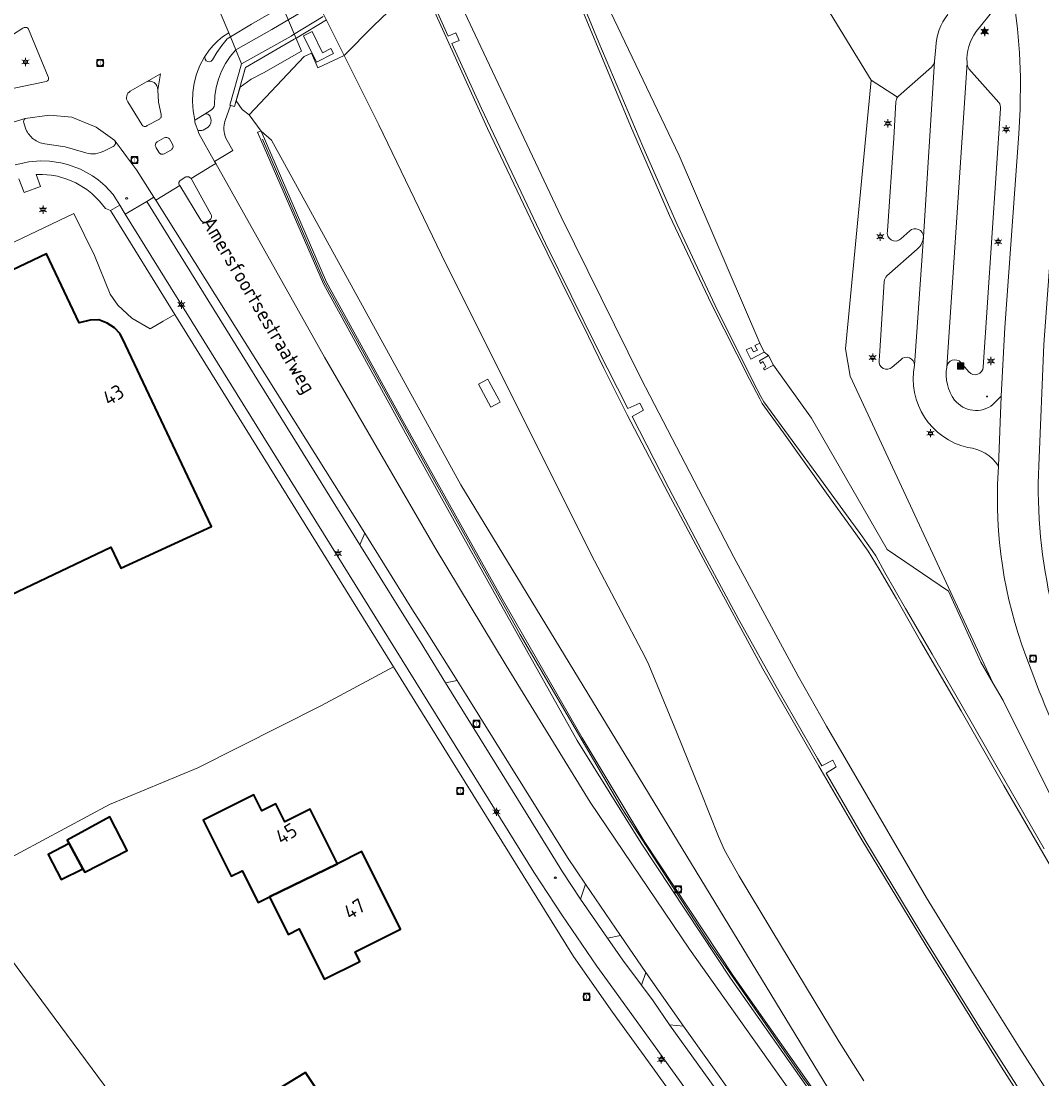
# Model space of a CAD drawing. Header units: metres. Extents: x 140853 to 145288, y 474558 to 480269.
# Tile 63 of 256: x 141159 to 141285, y 476568 to 476699. Entities that reach past the tile are written whole.
import ezdxf
from ezdxf.enums import TextEntityAlignment as Align

# ---------------------------------------------------------------- set-up
doc = ezdxf.new("R2010")
doc.units = ezdxf.units.M
doc.header["$MEASUREMENT"] = 0
for name, color, linetype, lineweight in [('B-WE-GR-BEPLANTING_CULTUUR_HEESTERS-G', 90, 'Continuous', 18), ('B-WE-GR-GRAS_KRUIDENRIJK-G', 80, 'Continuous', 18), ('B-WE-GR-GROENVOORZIENING-G', 80, 'Continuous', 18), ('B-WE-GR-STRUIK-G', 90, 'Continuous', 13), ('B-WE-IE-MEUBILAIR_WEGMEUBILAIR-S', 7, 'Continuous', 18), ('B-WE-IE-TERREINAFSCHEIDING_KUNSTMATIG_MUUR-G', 90, 'IE-TERREINAFSCHEIDING-KUNSTMATIG-DICHT', 18), ('B-WE-KL-ET_LS_OV_LICHTMAST-S', 190, 'Continuous', 18), ('B-WE-KL-WATER_BRANDLEIDING_PUT-S', 150, 'Continuous', 18), ('B-WE-KW-KUNSTWERK_BRUG-G', 170, 'Continuous', 18), ('B-WE-KW-KUNSTWERK_GELUIDSWERING_SCHERM-G', 170, 'Continuous', 18), ('B-WE-OG-BEBOUWING-G', 7, 'Continuous', 35), ('B-WE-OG-BEBOUWING_HUISNUMMER-T18', 10, 'Continuous', 18), ('B-WE-OG-BEBOUWING_STRAATNAAM-T18', 10, 'Continuous', 18), ('B-WE-OG-HULPLIJN-G', 50, 'Continuous', 18), ('B-WE-OG-TERREIN_ERF-G', 7, 'Continuous', 18), ('B-WE-RI-GWA_RIOOLPUT-S', 30, 'Continuous', 18), ('B-WE-VH-VERHARDING_ASFALT-G', 252, 'Continuous', 18), ('B-WE-VH-VERHARDING_BETONSTRAATSTEEN-G', 252, 'Continuous', 18), ('B-WE-VH-VERHARDING_GESLOTEN-G', 7, 'Continuous', 18), ('B-WE-VH-VERHARDING_OPEN-G', 252, 'Continuous', 18), ('B-WE-VH-VERHARDING_TEGEL-G', 252, 'Continuous', 18), ('X-XX-XX-ALGEMEEN-S', 7, 'Continuous', 18)]:
    doc.layers.add(name, color=color, linetype=linetype, lineweight=lineweight)
doc.styles.add('NLCS-ISO', font='txt')
doc.linetypes.add('IE-TERREINAFSCHEIDING-KUNSTMATIG-DICHT', pattern='A,8,-1,[82,NLCS.shx,S=0.75,R=90,X=0,Y=0],-1', length=10)

# ---------------------------------------------------------------- blocks, each defined once
blk = doc.blocks.new('SIE-WEG_AFVALBAK-SO')
at = {"linetype": 'ByBlock', "lineweight": 18}
h = blk.add_hatch(color=0, dxfattribs=at)
h.dxf.hatch_style = 1
h.paths.add_polyline_path([(-1.5, -1.5), (1.5, -1.5), (1.5, 1.5), (-1.5, 1.5)])
at = {"color": 0, "linetype": 'ByBlock', "lineweight": 18}
for points in [[(-2, -2), (2, -2), (2, 2), (-2, 2)], [(-1.5, -1.5), (1.5, -1.5), (1.5, 1.5), (-1.5, 1.5)]]:
    blk.add_lwpolyline(points, close=True, dxfattribs=at)
blk = doc.blocks.new('SIE-WEG_AFVALBAK_TYPE_01')
for radius in [0.25, 0.156]:
    blk.add_circle((0, 0), radius)
blk = doc.blocks.new('B-SIE-WEG_LICHTMAST-SO')
at = {"ltscale": 0.1}
for p, q in [((-1.1, 0.63), (-2.19, 1.27)), ((0, 1.27), (0, 2.53)), ((1.1, 0.63), (2.19, 1.27)), ((-1.1, -0.63), (-2.19, -1.27)), ((0, -1.27), (0, -2.53)), ((1.1, -0.63), (2.19, -1.27))]:
    blk.add_line(p, q, dxfattribs=at)
at = {"flags": 128}
for points in [[(-1.16, 0.5), (1.16, 0.5)], [(-1.16, -0.5), (1.16, -0.5)]]:
    blk.add_lwpolyline(points, dxfattribs=at)
at = {"ltscale": 0.1}
blk.add_circle((0, 0), 1.27, dxfattribs=at)
at = {"style": 'NLCS-ISO'}
blk.add_attdef('TYPE', text='', height=1.8, dxfattribs=at).set_placement((0, 2.53), align=Align.BOTTOM_CENTER)
blk = doc.blocks.new('SRI-PUT_INSPECTIE-SO')
at = {"lineweight": -3, "flags": 128}
blk.add_lwpolyline([(-2, -2), (2, -2), (2, 2), (-2, 2)], close=True, dxfattribs=at)
at = {"lineweight": -3, "ltscale": 1.5}
blk.add_circle((0, 0), 2, dxfattribs=at)
at = {"ltscale": 0.1, "style": 'NLCS-ISO'}
blk.add_text('I', height=2.5, dxfattribs=at).set_placement((0, -0.01), align=Align.MIDDLE_CENTER)
blk = doc.blocks.new('SIE-WEG_STRAATPOT_BRANDKRAAN-SO')
blk.add_ellipse((0, 0), major_axis=(-0.729, 0), ratio=0.685994)
at = {"style": 'NLCS-ISO'}
blk.add_text('BR', height=0.4, dxfattribs=at).set_placement((-0.3, -0.15))

msp = doc.modelspace()

# ---------------------------------------------------------------- linework, layer by layer
at = {"layer": 'B-WE-GR-BEPLANTING_CULTUUR_HEESTERS-G', "ltscale": 0.2, "flags": 128}
for points in [[(141175.354, 476677.16), (141174.47, 476676.594), (141200.837, 476634.175), (141201.444, 476635.592), (141175.591, 476676.783), (141175.354, 476677.16)], [(141213.904, 476615.718), (141212.858, 476617.392), (141211.412, 476617.106), (141220.441, 476602.556), (141225.915, 476593.735), (141228.142, 476590.342), (141228.759, 476592.19), (141226.536, 476595.493), (141213.904, 476615.718)], [(141233.06, 476585.861), (141231.47, 476585.503), (141233.35, 476582.819), (141235.674, 476579.71), (141236.218, 476581.285), (141233.06, 476585.861)], [(141250.42, 476561.265), (141240.887, 476574.644), (141239.126, 476574.809), (141257.608, 476549.148), (141259.873, 476546.253), (141260.133, 476548.017), (141250.42, 476561.265)]]:
    msp.add_lwpolyline(points, close=True, dxfattribs=at)
at = {"layer": 'B-WE-GR-GRAS_KRUIDENRIJK-G', "ltscale": 0.2, "flags": 128}
for points in [[(141284.682, 476712.74, -0.1454461), (141289.008, 476683.341), (141289.008, 476683.341), (141287.425, 476661.559), (141287.165, 476657.244), (141286.562, 476642.551), (141286.562, 476642.551, 0.0526817), (141287.166, 476631.845), (141287.166, 476631.845), (141289.446, 476631.707), (141289.037, 476636.217), (141288.831, 476645.918), (141289.626, 476660.974), (141291.285, 476678.83), (141291.492, 476681.055), (141291.93, 476694.09), (141290.772, 476704.447)], [(141258.566, 476700.65), (141264.088, 476691.612), (141267.368, 476689.53), (141267.368, 476689.53, -0.0364184), (141267.473, 476689.647), (141267.473, 476689.647), (141271.541, 476693.236), (141271.541, 476693.236, 0.1826824), (141271.933, 476693.916), (141271.933, 476693.916), (141272.089, 476695.688), (141272.089, 476695.688, -0.1674572), (141273.584, 476699.742)], [(141258.376, 476564.003), (141246.673, 476580.555), (141235.624, 476597.282), (141227.699, 476609.974), (141218.034, 476627.248), (141210.745, 476640.316), (141205.81, 476649.159), (141196.322, 476666.426), (141188.188, 476685.202), (141188.606, 476685.323), (141187.157, 476687.317), (141186.272, 476688.005), (141185.548, 476689.075), (141185.343, 476688.341), (141184.849, 476688.488), (141184.179, 476686.611), (141184.179, 476686.611, 0.2018288), (141184.266, 476684.436), (141184.266, 476684.436), (141185.101, 476682.939), (141182.863, 476681.576), (141182.863, 476681.576), (141183.011, 476681.313), (141196.458, 476657.379), (141210.161, 476633.806), (141218.946, 476619.245), (141229.342, 476602.329), (141241.635, 476584.174), (141254.815, 476565.591)]]:
    msp.add_lwpolyline(points, format="xyb", dxfattribs=at)
msp.add_lwpolyline([(141228.724, 476706.672), (141240.354, 476682.31), (141250.327, 476659.095), (141250.87, 476657.966), (141251.372, 476657.552), (141251.994, 476656.374), (141256.69, 476649.803), (141266.076, 476633.577), (141273.662, 476628.432), (141277.652, 476619.657), (141279.185, 476617.02), (141261.499, 476655.005), (141260.908, 476658.387), (141264.088, 476691.612), (141258.566, 476700.65)], dxfattribs=at)
at = {"layer": 'B-WE-GR-GROENVOORZIENING-G', "ltscale": 0.2, "flags": 128}
for points in [[(141178.998, 476729.68), (141193.621, 476695.181), (141188.913, 476692.533), (141187.375, 476691.727), (141186.01, 476690.75), (141185.545, 476689.079), (141185.548, 476689.075), (141186.272, 476688.005), (141187.157, 476687.317), (141187.157, 476687.317), (141193.94, 476694.561), (141194.866, 476694.945), (141195.638, 476693.125), (141198.888, 476694.654), (141196.205, 476700.02)], [(141225.862, 476707.327), (141230.403, 476696.261), (141235.836, 476683.421), (141240.102, 476673.777), (141244.802, 476663.771), (141249.476, 476654.319), (141250.453, 476652.493), (141250.804, 476651.823), (141257.83, 476642.29), (141261.57, 476637.11), (141262.721, 476635.562), (141263.583, 476634.341), (141264.199, 476633.471), (141264.661, 476632.809), (141265.797, 476630.728), (141268.338, 476626.287), (141271.624, 476620.623), (141275.201, 476614.483), (141279.861, 476606.363), (141285.489, 476596.587)], [(141288.825, 476598.058), (141280.404, 476614.922), (141279.187, 476617.015), (141279.185, 476617.02), (141277.652, 476619.657), (141273.662, 476628.432), (141266.076, 476633.577), (141256.69, 476649.803), (141251.994, 476656.374), (141250.882, 476655.808), (141250.753, 476655.993), (141251.066, 476656.161), (141250.704, 476656.811), (141250.417, 476656.601), (141250.275, 476656.906), (141251.372, 476657.552), (141250.87, 476657.966), (141249.195, 476657.115), (141248.634, 476658.271), (141249.261, 476658.568), (141249.516, 476658.034), (141250.049, 476658.232), (141249.717, 476658.826), (141250.327, 476659.095), (141240.354, 476682.31), (141228.724, 476706.672)], [(141263.174, 476567.861), (141260.137, 476572.693), (141251.788, 476586.462), (141247.775, 476593.204), (141245.942, 476596.42), (141245.188, 476598.108), (141242.966, 476603.69), (141240.008, 476611.022), (141236.594, 476619.306), (141236.112, 476620.251), (141229.46, 476632.98), (141219.92, 476652.031), (141211.484, 476668.889), (141203.183, 476686.076), (141198.888, 476694.654), (141198.888, 476694.654), (141195.638, 476693.125), (141194.866, 476694.945), (141193.94, 476694.561), (141187.157, 476687.317), (141188.606, 476685.323), (141189.916, 476684.188), (141213.329, 476641.569), (141259.885, 476565.117)]]:
    msp.add_lwpolyline(points, dxfattribs=at)
for points in [[(141279.366, 476700.424), (141277.063, 476697.616), (141277.063, 476697.616, 0.1800311), (141275.949, 476693.762), (141275.949, 476693.762, 0.1842183), (141276.191, 476693.023), (141276.191, 476693.023), (141279.882, 476688.854), (141279.882, 476688.854, -0.1856899), (141280.108, 476688.1), (141280.108, 476688.1), (141277.952, 476656.147), (141277.952, 476656.147, -0.6908936), (141276.189, 476655.561), (141276.189, 476655.561), (141275.196, 476656.703), (141275.196, 476656.703, 0.664383), (141273.439, 476656.128), (141273.439, 476656.128, 0.2009606), (141274.417, 476652.057), (141274.417, 476652.057, 0.4158448), (141279.147, 476651.498), (141279.147, 476651.498), (141280.158, 476652.56), (141280.624, 476661.023), (141282.348, 476684.983), (141282.514, 476688.031), (141282.585, 476691.997), (141282.435, 476694.988), (141282.183, 476697.966), (141281.935, 476699.981)], [(141295.741, 476593.207, -0.0382415), (141283.209, 476620.452), (141283.209, 476620.452, -0.1046269), (141279.804, 476643.094), (141279.804, 476643.094), (141279.834, 476643.885), (141279.834, 476643.885, 0.2308216), (141276.041, 476646.189), (141276.041, 476646.189, -0.4062306), (141269.466, 476656.368), (141269.466, 476656.368, 0.6655992), (141267.741, 476657.054), (141267.741, 476657.054), (141266.686, 476656.134), (141266.686, 476656.134, -0.7064891), (141265.064, 476656.958), (141265.064, 476656.958), (141265.176, 476658.102), (141265.714, 476666.732), (141265.714, 476666.732, -0.1758791), (141266.048, 476667.415), (141266.048, 476667.415), (141269.796, 476670.714), (141269.796, 476670.714, 0.1960253), (141270.566, 476672.242), (141270.566, 476672.242, 0.6460415), (141268.854, 476672.988), (141268.854, 476672.988), (141267.761, 476672.011), (141267.761, 476672.011, -0.7761572), (141266.12, 476672.969), (141266.12, 476672.969), (141266.896, 476684.463), (141267.157, 476688.948), (141267.157, 476688.948, -0.1527744), (141267.368, 476689.53), (141267.368, 476689.53), (141264.088, 476691.612), (141260.908, 476658.387), (141261.499, 476655.005), (141279.185, 476617.02), (141279.187, 476617.015), (141280.404, 476614.922), (141288.825, 476598.058)]]:
    msp.add_lwpolyline(points, format="xyb", dxfattribs=at)
for points in [[(141196.216, 476695.011), (141197.255, 476695.54), (141197.561, 476694.923), (141195.491, 476693.846), (141193.849, 476697.105), (141194.951, 476697.63), (141196.216, 476695.011)], [(141215.532, 476654.026), (141216.679, 476654.637), (141216.844, 476654.328), (141218.019, 476652.122), (141218.184, 476651.813), (141217.036, 476651.201), (141215.532, 476654.026)]]:
    msp.add_lwpolyline(points, close=True, dxfattribs=at)
at = {"layer": 'B-WE-GR-STRUIK-G', "ltscale": 0.2, "flags": 128}
msp.add_lwpolyline([(141259.885, 476565.117), (141213.329, 476641.569), (141189.916, 476684.188), (141188.606, 476685.323), (141196.726, 476666.624), (141206.194, 476649.394), (141211.138, 476640.535), (141218.427, 476627.468), (141228.349, 476610.312), (141236.003, 476597.525), (141247.045, 476580.809), (141258.741, 476564.267), (141259.885, 476565.117)], close=True, dxfattribs=at)
msp.add_lwpolyline([(141156.242, 476670.769), (141165.467, 476675.144), (141168.02, 476669.95), (141169.93, 476665.16), (141170.88, 476663.78), (141172.61, 476662.2), (141174.91, 476660.85), (141176.52, 476661.81), (141177.946, 476662.66), (141169.977, 476675.487), (141169.977, 476675.487), (141169.365, 476675.762), (141168.643, 476676.672), (141167.69, 476677.604), (141167.061, 476678.098), (141165.693, 476678.927), (141164.714, 476679.352), (141163.436, 476679.731), (141162.648, 476679.874), (141161.585, 476679.966), (141160.785, 476679.959), (141161.31, 476678.47), (141159.295, 476677.71), (141158.63, 476679.425)], dxfattribs=at)
at = {"layer": 'B-WE-IE-TERREINAFSCHEIDING_KUNSTMATIG_MUUR-G', "ltscale": 0.2, "flags": 128}
msp.add_lwpolyline([(141258.741, 476564.267), (141247.045, 476580.809), (141236.003, 476597.525), (141228.349, 476610.312), (141218.427, 476627.468), (141211.138, 476640.535), (141206.194, 476649.394), (141196.726, 476666.624), (141188.606, 476685.323), (141188.188, 476685.202), (141196.322, 476666.426), (141205.81, 476649.159), (141210.745, 476640.316), (141218.034, 476627.248), (141227.699, 476609.974), (141235.624, 476597.282), (141246.673, 476580.555), (141258.376, 476564.003), (141270.066, 476548.126), (141282.126, 476532.155), (141285.35, 476527.994), (141285.996, 476527.164), (141298.264, 476511.106), (141310.724, 476495.427), (141323.353, 476479.878), (141335.96, 476464.504), (141348.896, 476449.156), (141365.04, 476430.408), (141379.381, 476414.135), (141393.051, 476399.513), (141402.768, 476389.82), (141403.07, 476390.154), (141393.374, 476399.826), (141379.714, 476414.438), (141365.379, 476430.704), (141349.239, 476449.448), (141336.306, 476464.792), (141323.702, 476480.163), (141311.075, 476495.709), (141298.619, 476511.383), (141286.351, 476527.44), (141285.705, 476528.27), (141282.482, 476532.43), (141270.427, 476548.395), (141258.741, 476564.267)], close=True, dxfattribs=at)
at = {"layer": 'B-WE-KW-KUNSTWERK_BRUG-G', "ltscale": 0.2, "flags": 128}
msp.add_lwpolyline([(141182.474, 476702.544), (141184.612, 476697.486), (141184.818, 476696.98), (141185.474, 476695.364), (141186.184, 476693.642), (141184.753, 476688.516), (141185.343, 476688.341), (141186.666, 476693.074), (141186.699, 476693.19), (141192.728, 476696.665), (141193.038, 476696.844), (141196.698, 476699.079)], dxfattribs=at)
at = {"layer": 'B-WE-KW-KUNSTWERK_GELUIDSWERING_SCHERM-G', "ltscale": 0.2, "flags": 128}
msp.add_lwpolyline([(141188.771, 476684.324), (141196.429, 476666.72), (141208.503, 476644.856), (141220.667, 476623.061), (141233.278, 476601.507), (141244.156, 476584.726), (141255.586, 476568.349), (141270.375, 476548.168)], dxfattribs=at)
at = {"layer": 'B-WE-OG-BEBOUWING-G', "ltscale": 0.2, "flags": 128}
msp.add_lwpolyline([(141153.184, 476625.889), (141170.01, 476633.881), (141171.278, 476631.26), (141182.497, 476636.42), (141171.834, 476658.873), (141171.834, 476658.873), (141171.164, 476660.243), (141170.482, 476660.993), (141169.572, 476661.578), (141168.547, 476661.967), (141167.459, 476661.948), (141166.103, 476661.602), (141162.051, 476670.132), (141154.403, 476666.5)], dxfattribs=at)
for points in [[(141189.652, 476590.64), (141198.059, 476594.721), (141194.696, 476601.471), (141191.565, 476599.912), (141190.457, 476602.136), (141188.726, 476601.274), (141187.737, 476603.259), (141181.438, 476600.12), (141184.9, 476593.173), (141186.278, 476593.859), (141188.234, 476589.934), (141189.652, 476590.64)], [(141164.859, 476597.229), (141166.564, 476594.102), (141166.8, 476593.67), (141172.05, 476596.38), (141169.9, 476600.52), (141164.64, 476597.63), (141164.859, 476597.229)], [(141164.859, 476597.229), (141162.27, 476595.86), (141163.89, 476592.77), (141166.564, 476594.102), (141164.859, 476597.229)], [(141198.059, 476594.721), (141189.652, 476590.64), (141191.967, 476585.994), (141193.315, 476586.665), (141196.414, 476580.446), (141200.848, 476582.655), (141200.261, 476583.833), (141205.881, 476586.633), (141201.097, 476596.234), (141198.059, 476594.721)], [(141194.12, 476568.906), (141188.964, 476565.779), (141191.318, 476561.898), (141196.617, 476565.112), (141194.12, 476568.906)]]:
    msp.add_lwpolyline(points, close=True, dxfattribs=at)
at = {"layer": 'B-WE-OG-HULPLIJN-G'}
msp.add_lwpolyline([(141484.938, 478467.493), (142922.898, 478740.923), (143043.789, 479141.528), (143928.198, 479351.369), (144042.725, 479840.999), (144698.079, 479872.794), (144672.627, 478988.916), (144742.617, 478639.181), (145060.75, 478225.858), (145035.298, 477659.922), (145054.388, 476896.862), (144768.066, 476833.275), (144755.342, 477825.251), (143616.428, 477755.303), (142541.14, 475313.514), (141510.39, 476108.367), (141014.104, 476776.044), (140988.652, 477462.798), (141421.313, 477755.303), (141484.938, 478467.493)], close=True, dxfattribs=at)
at = {"layer": 'B-WE-OG-TERREIN_ERF-G', "ltscale": 0.2, "flags": 128}
msp.add_lwpolyline([(141256.879, 476542.026), (141236.552, 476570.224), (141232.11, 476576.386), (141227.284, 476583.251), (141205.017, 476619.09), (141196.1, 476614.31), (141180.81, 476606.59), (141169.87, 476602.07), (141156, 476594.62)], dxfattribs=at)
for points in [[(141189.652, 476590.64), (141188.234, 476589.934), (141186.278, 476593.859), (141184.9, 476593.173), (141181.438, 476600.12), (141187.737, 476603.259), (141188.726, 476601.274), (141190.457, 476602.136), (141191.565, 476599.912), (141194.696, 476601.471), (141198.059, 476594.721), (141201.097, 476596.234), (141205.881, 476586.633), (141200.261, 476583.833), (141200.848, 476582.655), (141196.414, 476580.446), (141193.315, 476586.665), (141191.967, 476585.994), (141189.652, 476590.64)], [(141163.89, 476592.77), (141162.27, 476595.86), (141164.859, 476597.229), (141164.64, 476597.63), (141169.9, 476600.52), (141172.05, 476596.38), (141166.8, 476593.67), (141166.564, 476594.102), (141163.89, 476592.77)], [(141191.318, 476561.898), (141188.964, 476565.779), (141194.12, 476568.906), (141196.617, 476565.112), (141191.318, 476561.898)]]:
    msp.add_lwpolyline(points, close=True, dxfattribs=at)
at = {"layer": 'B-WE-VH-VERHARDING_ASFALT-G', "ltscale": 0.2, "flags": 128}
for points in [[(141325.052, 476556.67), (141310.589, 476578.269), (141307.892, 476582.475), (141304.233, 476588.424), (141299.668, 476596.425), (141299.473, 476596.767), (141294.944, 476605.691), (141294.899, 476605.784), (141292.767, 476610.198), (141292.767, 476610.198, -0.1374158), (141284.816, 476643.943), (141284.816, 476643.943), (141285.472, 476658.914), (141287.418, 476685.868), (141287.418, 476685.868, 0.13425), (141283.181, 476712.155)], [(141281.935, 476699.981), (141282.183, 476697.966), (141282.435, 476694.988), (141282.585, 476691.997), (141282.514, 476688.031), (141282.348, 476684.983), (141280.624, 476661.023), (141280.158, 476652.56), (141280.158, 476652.56), (141279.834, 476643.885), (141279.804, 476643.094), (141279.804, 476643.094, 0.1046269), (141283.209, 476620.452), (141283.209, 476620.452, 0.0382415), (141295.741, 476593.207), (141295.741, 476593.207), (141299.209, 476587.189), (141302.817, 476581.186), (141305.481, 476576.957), (141319.384, 476556.164)]]:
    msp.add_lwpolyline(points, format="xyb", dxfattribs=at)
for points in [[(141182.474, 476702.544), (141184.612, 476697.486), (141184.818, 476696.98), (141187.419, 476698.535), (141192.799, 476701.679)], [(141192.799, 476701.679), (141187.419, 476698.535), (141184.818, 476696.98), (141185.474, 476695.364), (141189.932, 476697.886), (141194.34, 476700.495)], [(141196.292, 476699.484), (141192.632, 476697.249), (141192.322, 476697.07), (141186.184, 476693.642), (141184.753, 476688.516), (141185.343, 476688.341), (141186.699, 476693.19), (141192.728, 476696.665), (141193.038, 476696.844), (141196.698, 476699.079)]]:
    msp.add_lwpolyline(points, dxfattribs=at)
msp.add_lwpolyline([(141183.061, 476690.726), (141183.333, 476691.748), (141183.715, 476692.735), (141184.201, 476693.674), (141184.787, 476694.555), (141185.474, 476695.364), (141184.818, 476696.98), (141184.433, 476696.721), (141183.761, 476695.909), (141183.151, 476695.049), (141182.609, 476694.145), (141182.455, 476693.973), (141182.242, 476693.887), (141182.012, 476693.904), (141181.813, 476694.02), (141181.686, 476694.211), (141181.656, 476694.44), (141181.735, 476694.674), (141181.564, 476694.433), (141181.044, 476693.413), (141180.636, 476692.342), (141180.346, 476691.234), (141180.177, 476690.101), (141180.131, 476688.957), (141180.209, 476687.814), (141180.409, 476686.686), (141180.411, 476686.666), (141181.558, 476687.372), (141182.481, 476687.946), (141182.669, 476688.133), (141182.797, 476688.365), (141182.855, 476688.623), (141182.901, 476689.68), (141183.061, 476690.726)], close=True, dxfattribs=at)
at = {"layer": 'B-WE-VH-VERHARDING_BETONSTRAATSTEEN-G', "ltscale": 0.2, "flags": 128}
for points in [[(141182.474, 476702.544), (141184.612, 476697.486), (141184.818, 476696.98), (141185.474, 476695.364), (141186.184, 476693.642), (141184.753, 476688.516), (141184.849, 476688.488), (141185.343, 476688.341), (141185.548, 476689.075), (141185.545, 476689.079), (141186.01, 476690.75), (141187.375, 476691.727), (141188.913, 476692.533), (141193.621, 476695.181), (141178.998, 476729.68)], [(141194.34, 476700.495), (141189.932, 476697.886), (141185.474, 476695.364), (141186.184, 476693.642), (141192.322, 476697.07), (141192.632, 476697.249), (141196.292, 476699.484)]]:
    msp.add_lwpolyline(points, dxfattribs=at)
msp.add_lwpolyline([(141273.584, 476699.742, 0.1674572), (141272.089, 476695.688), (141272.089, 476695.688), (141271.933, 476693.916), (141270.566, 476672.242), (141269.466, 476656.368), (141269.466, 476656.368, 0.4062306), (141276.041, 476646.189), (141276.041, 476646.189, -0.2308216), (141279.834, 476643.885), (141279.834, 476643.885), (141280.158, 476652.56), (141279.147, 476651.498), (141279.147, 476651.498, -0.4158448), (141274.417, 476652.057), (141274.417, 476652.057, -0.2009606), (141273.439, 476656.128), (141273.439, 476656.128), (141275.949, 476693.762), (141275.949, 476693.762, -0.1800311), (141277.063, 476697.616), (141277.063, 476697.616), (141279.366, 476700.424)], format="xyb", dxfattribs=at)
for points in [[(141266.12, 476672.969, 0.7761572), (141267.761, 476672.011), (141267.761, 476672.011), (141268.854, 476672.988), (141268.854, 476672.988, -0.6460415), (141270.566, 476672.242), (141270.566, 476672.242), (141271.933, 476693.916), (141271.933, 476693.916, -0.1826824), (141271.541, 476693.236), (141271.541, 476693.236), (141267.473, 476689.647), (141267.473, 476689.647, 0.0364184), (141267.368, 476689.53), (141267.368, 476689.53, 0.1527744), (141267.157, 476688.948), (141267.157, 476688.948), (141266.896, 476684.463), (141266.12, 476672.969)], [(141279.882, 476688.854), (141276.191, 476693.023), (141276.191, 476693.023, -0.1842183), (141275.949, 476693.762), (141275.949, 476693.762), (141273.439, 476656.128), (141273.439, 476656.128, -0.664383), (141275.196, 476656.703), (141275.196, 476656.703), (141276.189, 476655.561), (141276.189, 476655.561, 0.6908936), (141277.952, 476656.147), (141277.952, 476656.147), (141280.108, 476688.1), (141280.108, 476688.1, 0.1856899), (141279.882, 476688.854)], [(141269.796, 476670.714), (141266.048, 476667.415), (141266.048, 476667.415, 0.1758791), (141265.714, 476666.732), (141265.714, 476666.732), (141265.176, 476658.102), (141265.064, 476656.958), (141265.064, 476656.958, 0.7064891), (141266.686, 476656.134), (141266.686, 476656.134), (141267.741, 476657.054), (141267.741, 476657.054, -0.6655992), (141269.466, 476656.368), (141269.466, 476656.368), (141270.566, 476672.242), (141270.566, 476672.242, -0.1960253), (141269.796, 476670.714)]]:
    msp.add_lwpolyline(points, format="xyb", close=True, dxfattribs=at)
at = {"layer": 'B-WE-VH-VERHARDING_GESLOTEN-G', "ltscale": 0.2, "flags": 128}
for points in [[(141299.088, 476567.95), (141298.5, 476569.23), (141295.79, 476575.27), (141291.85, 476584.37), (141291.329, 476585.595), (141287.876, 476591.655), (141280.52, 476604.4), (141275.22, 476613.64), (141270.18, 476622.252), (141267.227, 476627.486), (141265.08, 476631.14), (141263.7, 476633.36), (141262.21, 476635.5), (141259.4, 476639.41), (141255.37, 476645.01), (141253.246, 476648.001), (141250.612, 476651.644), (141250.301, 476652.208), (141249.031, 476654.65), (141244.33, 476663.93), (141239.15, 476674.89), (141234.33, 476685.97), (141225.55, 476707.1)], [(141225.55, 476707.1), (141234.33, 476685.97), (141239.15, 476674.89), (141244.33, 476663.93), (141249.031, 476654.65), (141250.301, 476652.208), (141250.612, 476651.644), (141253.246, 476648.001), (141255.37, 476645.01), (141259.4, 476639.41), (141262.21, 476635.5), (141263.7, 476633.36), (141265.08, 476631.14), (141267.227, 476627.486), (141270.18, 476622.252), (141275.22, 476613.64), (141280.52, 476604.4), (141287.876, 476591.655), (141291.329, 476585.595), (141291.85, 476584.37), (141295.79, 476575.27), (141298.5, 476569.23), (141299.088, 476567.95)], [(141285.489, 476596.587), (141279.861, 476606.363), (141275.201, 476614.483), (141271.624, 476620.623), (141268.338, 476626.287), (141265.797, 476630.728), (141264.661, 476632.809), (141264.199, 476633.471), (141263.583, 476634.341), (141262.721, 476635.562), (141261.57, 476637.11), (141257.83, 476642.29), (141250.804, 476651.823), (141250.453, 476652.493), (141249.476, 476654.319), (141244.802, 476663.771), (141240.102, 476673.777), (141235.836, 476683.421), (141230.403, 476696.261), (141225.862, 476707.327)], [(141285.049, 476562.011), (141280.226, 476569.586), (141270.878, 476584.557), (141262.81, 476597.875), (141257.619, 476606.795), (141250.677, 476618.817), (141243.616, 476631.832), (141238.929, 476640.643), (141233.915, 476650.236), (141231.037, 476656.01), (141229.118, 476659.921), (141222.317, 476673.698), (141216.621, 476685.628), (141208.683, 476703.233)], [(141212.292, 476703.25), (141215.105, 476697.211), (141225.754, 476674.711), (141235.636, 476654.685), (141247.113, 476632.62), (141255.051, 476617.938), (141258.547, 476611.729), (141270.926, 476590.499), (141276.424, 476581.626), (141282.412, 476572.03), (141286.9, 476565.031)], [(141196.205, 476700.02), (141198.888, 476694.654), (141202.54, 476698.33), (141205.232, 476700.924)], [(141205.232, 476700.924), (141202.54, 476698.33), (141198.888, 476694.654), (141203.183, 476686.076), (141211.484, 476668.889), (141219.92, 476652.031), (141229.46, 476632.98), (141236.112, 476620.251), (141236.594, 476619.306), (141240.008, 476611.022), (141242.966, 476603.69), (141245.188, 476598.108), (141245.942, 476596.42), (141247.775, 476593.204), (141251.788, 476586.462), (141260.137, 476572.693), (141263.174, 476567.861)], [(141174.42, 476691.422), (141176.19, 476692.403), (141175.823, 476690.437), (141175.923, 476688.9), (141176.249, 476687.384)], [(141172.432, 476690.252), (141174.42, 476691.422)], [(141173.85, 476686.144), (141172.116, 476688.919)], [(141176.032, 476686.805), (141174.535, 476685.992)], [(141175.975, 476682.697), (141175.63, 476683.266)], [(141175.752, 476683.974), (141176.627, 476684.467)], [(141177.342, 476684.283), (141177.652, 476683.686)], [(141177.437, 476682.97), (141176.701, 476682.557)]]:
    msp.add_lwpolyline(points, dxfattribs=at)
for points in [[(141155.723, 476685.772), (141159.438, 476686.857), (141162.437, 476687.275), (141165.201, 476687.022), (141168.228, 476685.803), (141170.514, 476684.138), (141170.514, 476684.138, -0.0517805), (141170.562, 476684.055), (141170.562, 476684.055), (141171.298, 476683.083), (141171.958, 476682.196), (141173.208, 476680.514), (141175.354, 476677.16), (141175.591, 476676.783), (141178.555, 476678.583), (141178.555, 476678.583, -0.2400946), (141178.452, 476678.954), (141178.452, 476678.954, -0.0647371), (141178.489, 476679.06), (141178.489, 476679.06, -0.1758947), (141178.693, 476679.254), (141178.693, 476679.254), (141179.229, 476679.614), (141179.229, 476679.614, -0.1748385), (141179.63, 476679.66), (141179.63, 476679.66, -0.054303), (141179.724, 476679.629), (141179.724, 476679.629, -0.1316462), (141179.967, 476679.439), (141179.967, 476679.439), (141182.522, 476681.013), (141183.011, 476681.313), (141182.863, 476681.576), (141180.932, 476685.013), (141180.774, 476685.427), (141180.494, 476686.157), (141180.429, 476686.421), (141180.411, 476686.666), (141180.409, 476686.686), (141180.209, 476687.814), (141180.131, 476688.957), (141180.177, 476690.101), (141180.346, 476691.234), (141180.636, 476692.342), (141181.044, 476693.413), (141181.564, 476694.433), (141181.735, 476694.674), (141182.182, 476695.311), (141182.182, 476695.311), (141182.69, 476695.914), (141183.249, 476696.47), (141183.855, 476696.973), (141184.612, 476697.486), (141182.474, 476702.544)], [(141155.248, 476695.555), (141159.145, 476698.034), (141159.145, 476698.034, -0.1961341), (141159.522, 476698.132), (141159.522, 476698.132, -0.2003367), (141159.858, 476697.935), (141159.858, 476697.935), (141162.272, 476692.046), (141162.272, 476692.046, -0.2345137), (141162.3, 476691.688), (141162.3, 476691.688, -0.2347358), (141162.032, 476691.449), (141162.032, 476691.449), (141157.495, 476690.487)], [(141171.991, 476689.653, -0.2019368), (141172.432, 476690.252)], [(141172.116, 476688.919, -0.2031384), (141171.991, 476689.653)], [(141176.249, 476687.384, -0.1625986), (141176.238, 476687.058)], [(141174.154, 476685.896, -0.2356554), (141173.85, 476686.144)], [(141174.535, 476685.992, -0.2364214), (141174.154, 476685.896)], [(141176.238, 476687.058, -0.1636915), (141176.032, 476686.805)], [(141175.63, 476683.266, -0.2095242), (141175.536, 476683.647)], [(141175.536, 476683.647, -0.2080672), (141175.752, 476683.974)], [(141176.627, 476684.467, -0.1615707), (141176.962, 476684.531)], [(141176.962, 476684.531, -0.2261637), (141177.342, 476684.283)], [(141177.652, 476683.686, -0.2315418), (141177.689, 476683.241)], [(141176.304, 476682.453, -0.2250964), (141175.975, 476682.697)], [(141176.701, 476682.557, -0.2263445), (141176.304, 476682.453)], [(141177.689, 476683.241, -0.1893912), (141177.437, 476682.97)], [(141254.815, 476565.591), (141241.635, 476584.174), (141229.342, 476602.329), (141218.946, 476619.245), (141210.161, 476633.806), (141196.458, 476657.379), (141183.011, 476681.313), (141182.522, 476681.013), (141182.522, 476681.013), (141179.967, 476679.439), (141182.399, 476675.057), (141182.399, 476675.057, -0.2104541), (141182.484, 476674.653), (141182.484, 476674.653, -0.2071054), (141182.246, 476674.316), (141182.246, 476674.316), (141181.913, 476674.14), (141181.913, 476674.14, -0.2100295), (141181.504, 476674.066), (141181.504, 476674.066, -0.208838), (141181.173, 476674.319), (141181.173, 476674.319), (141178.555, 476678.583), (141175.591, 476676.783), (141201.444, 476635.592), (141207.277, 476626.258), (141209.046, 476623.487), (141212.858, 476617.392), (141213.904, 476615.718), (141226.536, 476595.493), (141228.759, 476592.19), (141233.06, 476585.861), (141236.218, 476581.285), (141240.887, 476574.644), (141250.42, 476561.265)]]:
    msp.add_lwpolyline(points, format="xyb", dxfattribs=at)
for points in [[(141196.216, 476695.011), (141194.951, 476697.63), (141193.849, 476697.105), (141195.491, 476693.846), (141197.561, 476694.923), (141197.255, 476695.54), (141196.216, 476695.011)], [(141250.87, 476657.966), (141250.327, 476659.095), (141249.717, 476658.826), (141250.049, 476658.232), (141249.516, 476658.034), (141249.261, 476658.568), (141248.634, 476658.271), (141249.195, 476657.115), (141250.87, 476657.966)], [(141251.372, 476657.552), (141250.275, 476656.906), (141250.417, 476656.601), (141250.704, 476656.811), (141251.066, 476656.161), (141250.753, 476655.993), (141250.882, 476655.808), (141251.994, 476656.374), (141251.372, 476657.552)], [(141215.532, 476654.026), (141217.036, 476651.201), (141218.184, 476651.813), (141218.019, 476652.122), (141216.844, 476654.328), (141216.679, 476654.637), (141215.532, 476654.026)]]:
    msp.add_lwpolyline(points, close=True, dxfattribs=at)
at = {"layer": 'B-WE-VH-VERHARDING_OPEN-G', "ltscale": 0.2, "flags": 128}
for points in [[(141208.683, 476703.233), (141216.621, 476685.628), (141222.317, 476673.698), (141229.118, 476659.921), (141231.037, 476656.01), (141233.915, 476650.236), (141238.929, 476640.643), (141243.616, 476631.832), (141250.677, 476618.817), (141257.619, 476606.795), (141262.81, 476597.875), (141270.878, 476584.557), (141280.226, 476569.586), (141285.049, 476562.011)], [(141208.974, 476703.308), (141211.78, 476697.058), (141212.69, 476697.47), (141213.11, 476696.54), (141212.2, 476696.151), (141215.881, 476688.102), (141223.82, 476671.411), (141230.16, 476658.562), (141233.974, 476651.013), (141235.467, 476651.657), (141235.914, 476650.824), (141234.504, 476650.023), (141239.059, 476641.161), (141243.507, 476632.697), (141247.656, 476625.042), (141252.726, 476615.997), (141257.436, 476607.728), (141257.972, 476606.851), (141259.332, 476607.538), (141259.77, 476606.695), (141258.534, 476605.91), (141263.298, 476597.698), (141270.23, 476586.211), (141277.68, 476574.166), (141283.325, 476565.393)], [(141283.325, 476565.393), (141277.68, 476574.166), (141270.23, 476586.211), (141263.298, 476597.698), (141258.534, 476605.91), (141259.77, 476606.695), (141259.332, 476607.538), (141257.972, 476606.851), (141257.436, 476607.728), (141252.726, 476615.997), (141247.656, 476625.042), (141243.507, 476632.697), (141239.059, 476641.161), (141234.504, 476650.023), (141235.914, 476650.824), (141235.467, 476651.657), (141233.974, 476651.013), (141230.16, 476658.562), (141223.82, 476671.411), (141215.881, 476688.102), (141212.2, 476696.151), (141213.11, 476696.54), (141212.69, 476697.47), (141211.78, 476697.058), (141208.974, 476703.308)], [(141286.9, 476565.031), (141282.412, 476572.03), (141276.424, 476581.626), (141270.926, 476590.499), (141258.547, 476611.729), (141255.051, 476617.938), (141247.113, 476632.62), (141235.636, 476654.685), (141225.754, 476674.711), (141215.105, 476697.211), (141212.292, 476703.25)], [(141158.63, 476679.425), (141159.295, 476677.71), (141161.31, 476678.47), (141160.785, 476679.959), (141161.585, 476679.966), (141162.648, 476679.874), (141163.436, 476679.731), (141164.714, 476679.352), (141165.693, 476678.927), (141167.061, 476678.098), (141167.69, 476677.604), (141168.643, 476676.672), (141169.365, 476675.762), (141169.977, 476675.487), (141171.133, 476676.14), (141170.297, 476677.486), (141169.328, 476678.531), (141168.463, 476679.273), (141167.767, 476679.771), (141167.767, 476679.771), (141166.273, 476680.601), (141164.671, 476681.197), (141163.84, 476681.402), (141162.43, 476681.602), (141161.29, 476681.634), (141159.87, 476681.511), (141158.204, 476681.13)], [(141156, 476594.62), (141169.87, 476602.07), (141180.81, 476606.59), (141196.1, 476614.31), (141205.017, 476619.09), (141205.017, 476619.09), (141177.946, 476662.66), (141176.52, 476661.81), (141174.91, 476660.85), (141172.61, 476662.2), (141170.88, 476663.78), (141169.93, 476665.16), (141168.02, 476669.95), (141165.467, 476675.144), (141156.242, 476670.769)], [(141154.403, 476666.5), (141162.051, 476670.132), (141166.103, 476661.602), (141167.459, 476661.948), (141168.547, 476661.967), (141169.572, 476661.578), (141170.482, 476660.993), (141171.164, 476660.243), (141171.834, 476658.873), (141182.497, 476636.42), (141171.278, 476631.26), (141170.01, 476633.881), (141153.184, 476625.889)]]:
    msp.add_lwpolyline(points, dxfattribs=at)
for points in [[(141159.145, 476698.034), (141155.248, 476695.555), (141157.495, 476690.487), (141162.032, 476691.449), (141162.032, 476691.449, 0.2347358), (141162.3, 476691.688), (141162.3, 476691.688, 0.2345137), (141162.272, 476692.046), (141162.272, 476692.046), (141159.858, 476697.935), (141159.858, 476697.935, 0.2003367), (141159.522, 476698.132), (141159.522, 476698.132, 0.1961341), (141159.145, 476698.034)], [(141176.19, 476692.403), (141174.42, 476691.422), (141174.42, 476691.422, -0.5426529), (141175.823, 476690.437), (141175.823, 476690.437), (141176.19, 476692.403)], [(141175.823, 476690.437, 0.5426529), (141174.42, 476691.422), (141174.42, 476691.422), (141172.432, 476690.252), (141172.432, 476690.252, 0.2019368), (141171.991, 476689.653), (141171.991, 476689.653, 0.2031384), (141172.116, 476688.919), (141172.116, 476688.919), (141173.85, 476686.144), (141173.85, 476686.144, 0.2356554), (141174.154, 476685.896), (141174.154, 476685.896, 0.2364214), (141174.535, 476685.992), (141174.535, 476685.992), (141176.032, 476686.805), (141176.032, 476686.805, 0.1636915), (141176.238, 476687.058), (141176.238, 476687.058, 0.1625986), (141176.249, 476687.384), (141176.249, 476687.384), (141175.923, 476688.9), (141175.823, 476690.437)], [(141168.228, 476685.803), (141165.201, 476687.022), (141162.437, 476687.275), (141159.438, 476686.857), (141159.438, 476686.857, 0.179429), (141159.246, 476686.625), (141159.246, 476686.625, 0.1826611), (141159.255, 476686.324), (141159.255, 476686.324), (141159.525, 476685.538), (141159.525, 476685.538, 0.124055), (141160.464, 476684.34), (141160.464, 476684.34, 0.1239418), (141161.859, 476683.733), (141161.859, 476683.733), (141164.386, 476683.353), (141166.928, 476682.619), (141166.928, 476682.619, 0.0987087), (141168.113, 476682.524), (141168.113, 476682.524, 0.0989915), (141169.243, 476682.892), (141169.243, 476682.892), (141170.336, 476683.431), (141170.336, 476683.431, 0.2228106), (141170.59, 476683.743), (141170.59, 476683.743, 0.1413179), (141170.581, 476684.005), (141170.581, 476684.005, 0.05245), (141170.562, 476684.055), (141170.562, 476684.055, 0.0517805), (141170.514, 476684.138), (141170.514, 476684.138), (141168.228, 476685.803)], [(141182.375, 476686.971), (141182.267, 476687.212), (141182.171, 476687.33), (141182.044, 476687.413), (141181.897, 476687.452), (141181.745, 476687.444), (141181.558, 476687.372), (141180.411, 476686.666), (141180.429, 476686.421), (141180.494, 476686.157), (141180.774, 476685.427), (141180.774, 476685.427, 0.1257505), (141181.434, 476685.432), (141181.434, 476685.432), (141182.05, 476685.819), (141182.05, 476685.819, 0.3409481), (141182.375, 476686.971)], [(141177.652, 476683.686), (141177.342, 476684.283), (141177.342, 476684.283, 0.2261637), (141176.962, 476684.531), (141176.962, 476684.531, 0.1615707), (141176.627, 476684.467), (141176.627, 476684.467), (141175.752, 476683.974), (141175.752, 476683.974, 0.2080672), (141175.536, 476683.647), (141175.536, 476683.647, 0.2095242), (141175.63, 476683.266), (141175.63, 476683.266), (141175.975, 476682.697), (141175.975, 476682.697, 0.2250964), (141176.304, 476682.453), (141176.304, 476682.453, 0.2263445), (141176.701, 476682.557), (141176.701, 476682.557), (141177.437, 476682.97), (141177.437, 476682.97, 0.1893912), (141177.689, 476683.241), (141177.689, 476683.241, 0.2315418), (141177.652, 476683.686)], [(141179.229, 476679.614), (141178.693, 476679.254), (141178.693, 476679.254, 0.1758947), (141178.489, 476679.06), (141178.489, 476679.06, 0.0647371), (141178.452, 476678.954), (141178.452, 476678.954, 0.2400946), (141178.555, 476678.583), (141178.555, 476678.583), (141181.173, 476674.319), (141181.173, 476674.319, 0.208838), (141181.504, 476674.066), (141181.504, 476674.066, 0.2100295), (141181.913, 476674.14), (141181.913, 476674.14), (141182.246, 476674.316), (141182.246, 476674.316, 0.2071054), (141182.484, 476674.653), (141182.484, 476674.653, 0.2104541), (141182.399, 476675.057), (141182.399, 476675.057), (141179.967, 476679.439), (141179.967, 476679.439, 0.1316462), (141179.724, 476679.629), (141179.724, 476679.629, 0.054303), (141179.63, 476679.66), (141179.63, 476679.66, 0.1748385), (141179.229, 476679.614)]]:
    msp.add_lwpolyline(points, format="xyb", close=True, dxfattribs=at)
for points in [[(141184.818, 476696.98), (141184.612, 476697.486), (141183.855, 476696.973), (141183.249, 476696.47), (141182.69, 476695.914), (141182.182, 476695.311), (141181.735, 476694.674), (141181.656, 476694.44), (141181.686, 476694.211), (141181.813, 476694.02), (141182.012, 476693.904), (141182.242, 476693.887), (141182.455, 476693.973), (141182.609, 476694.145), (141183.151, 476695.049), (141183.761, 476695.909), (141184.433, 476696.721), (141184.818, 476696.98)], [(141171.809, 476675.052), (141171.133, 476676.14), (141169.977, 476675.487), (141177.946, 476662.66), (141205.017, 476619.09), (141227.284, 476583.251), (141232.11, 476576.386), (141236.552, 476570.224), (141256.879, 476542.026), (141259.862, 476538.098), (141261.25, 476539.194), (141258.261, 476543.132), (141231.796, 476579.793), (141230.163, 476582.055), (141225.833, 476588.392), (141222.372, 476593.682), (141171.809, 476675.052)], [(141211.412, 476617.106), (141208.286, 476622.189), (141205.843, 476626.094), (141200.837, 476634.175), (141174.47, 476676.594), (141171.809, 476675.052), (141222.372, 476593.682), (141225.833, 476588.392), (141230.163, 476582.055), (141231.796, 476579.793), (141258.261, 476543.132), (141261.25, 476539.194), (141263.646, 476541.184), (141259.873, 476546.253), (141257.608, 476549.148), (141239.126, 476574.809), (141237.115, 476577.782), (141235.674, 476579.71), (141233.35, 476582.819), (141231.47, 476585.503), (141228.142, 476590.342), (141225.915, 476593.735), (141220.441, 476602.556), (141211.412, 476617.106)], [(141209.046, 476623.487), (141207.277, 476626.258), (141201.444, 476635.592), (141200.837, 476634.175), (141205.843, 476626.094), (141208.286, 476622.189), (141211.412, 476617.106), (141212.858, 476617.392), (141209.046, 476623.487)], [(141228.759, 476592.19), (141228.142, 476590.342), (141231.47, 476585.503), (141233.06, 476585.861), (141228.759, 476592.19)], [(141236.218, 476581.285), (141235.674, 476579.71), (141237.115, 476577.782), (141239.126, 476574.809), (141240.887, 476574.644), (141236.218, 476581.285)]]:
    msp.add_lwpolyline(points, close=True, dxfattribs=at)
msp.add_lwpolyline([(141158.204, 476681.13), (141159.87, 476681.511), (141161.29, 476681.634), (141162.43, 476681.602), (141163.84, 476681.402), (141164.671, 476681.197), (141166.273, 476680.601), (141167.767, 476679.771), (141168.463, 476679.273), (141169.328, 476678.531), (141170.297, 476677.486), (141171.133, 476676.14), (141171.809, 476675.052), (141174.47, 476676.594), (141175.354, 476677.16), (141173.208, 476680.514), (141171.958, 476682.196), (141171.298, 476683.083), (141170.562, 476684.055), (141170.562, 476684.055, -0.05245), (141170.581, 476684.005), (141170.581, 476684.005, -0.1413179), (141170.59, 476683.743), (141170.59, 476683.743, -0.2228106), (141170.336, 476683.431), (141170.336, 476683.431), (141169.243, 476682.892), (141169.243, 476682.892, -0.0989915), (141168.113, 476682.524), (141168.113, 476682.524, -0.0987087), (141166.928, 476682.619), (141166.928, 476682.619), (141164.386, 476683.353), (141161.859, 476683.733), (141161.859, 476683.733, -0.1239418), (141160.464, 476684.34), (141160.464, 476684.34, -0.124055), (141159.525, 476685.538), (141159.525, 476685.538), (141159.255, 476686.324), (141159.255, 476686.324, -0.1826611), (141159.246, 476686.625), (141159.246, 476686.625, -0.179429), (141159.438, 476686.857), (141159.438, 476686.857), (141155.723, 476685.772)], format="xyb", dxfattribs=at)
at = {"layer": 'B-WE-VH-VERHARDING_TEGEL-G', "ltscale": 0.2, "flags": 128}
for points in [[(141284.816, 476643.943, 0.1374158), (141292.767, 476610.198), (141292.767, 476610.198), (141294.899, 476605.784), (141296.595, 476606.328), (141296.595, 476606.328, -0.0338351), (141288.634, 476625.458), (141288.634, 476625.458, -0.0322411), (141287.166, 476631.845), (141287.166, 476631.845, -0.0526817), (141286.562, 476642.551), (141286.562, 476642.551), (141287.165, 476657.244), (141287.425, 476661.559), (141289.008, 476683.341), (141289.008, 476683.341, 0.1454461), (141284.682, 476712.74), (141284.682, 476712.74), (141283.181, 476712.155), (141283.181, 476712.155, -0.13425), (141287.418, 476685.868), (141287.418, 476685.868), (141285.472, 476658.914), (141284.816, 476643.943)], [(141186.184, 476693.642), (141185.474, 476695.364), (141184.787, 476694.555), (141184.201, 476693.674), (141183.715, 476692.735), (141183.333, 476691.748), (141183.061, 476690.726), (141182.901, 476689.68), (141182.855, 476688.623), (141182.797, 476688.365), (141182.669, 476688.133), (141182.481, 476687.946), (141181.558, 476687.372), (141181.745, 476687.444), (141181.897, 476687.452), (141182.044, 476687.413), (141182.171, 476687.33), (141182.267, 476687.212), (141182.375, 476686.971), (141182.375, 476686.971, -0.3409481), (141182.05, 476685.819), (141182.05, 476685.819), (141181.434, 476685.432), (141181.434, 476685.432, -0.1257505), (141180.774, 476685.427), (141180.774, 476685.427), (141180.932, 476685.013), (141182.863, 476681.576), (141185.101, 476682.939), (141184.266, 476684.436), (141184.266, 476684.436, -0.2018288), (141184.179, 476686.611), (141184.179, 476686.611), (141184.849, 476688.488), (141184.753, 476688.516), (141186.184, 476693.642)]]:
    msp.add_lwpolyline(points, format="xyb", close=True, dxfattribs=at)

# ---------------------------------------------------------------- block references
at = {"layer": 'B-WE-IE-MEUBILAIR_WEGMEUBILAIR-S', "xscale": 0.2, "yscale": 0.2, "zscale": 0.2}
msp.add_blockref('SIE-WEG_AFVALBAK-SO', (141275.167, 476656.279), dxfattribs=at)
at = {"layer": 'B-WE-KL-ET_LS_OV_LICHTMAST-S', "xscale": 0.2, "yscale": 0.2, "zscale": 0.2}
for p in [(141278.107, 476697.686), (141278.152, 476697.574), (141159.468, 476693.87), (141159.468, 476693.87), (141266.15, 476686.283), (141280.788, 476685.548), (141161.637, 476675.592), (141265.22, 476672.262), (141279.799, 476671.634), (141178.758, 476663.864), (141264.287, 476657.313), (141278.904, 476656.885), (141271.428, 476647.958), (141198.138, 476633.108), (141217.739, 476601.14), (141238.111, 476570.512)]:
    msp.add_blockref('B-SIE-WEG_LICHTMAST-SO', p, dxfattribs=at)
at = {"layer": 'B-WE-KL-WATER_BRANDLEIDING_PUT-S', "xscale": 0.2, "yscale": 0.2, "zscale": 0.2}
for p in [(141172, 476677), (141225, 476593)]:
    msp.add_blockref('SIE-WEG_STRAATPOT_BRANDKRAAN-SO', p, dxfattribs=at)
at = {"layer": 'B-WE-RI-GWA_RIOOLPUT-S', "xscale": 0.2, "yscale": 0.2, "zscale": 0.2}
for p in [(141168.71, 476693.75), (141172.96, 476681.74), (141284.123, 476620.094), (141215.26, 476612.02), (141213.24, 476603.73), (141213.24, 476603.73), (141240.22, 476591.56), (141228.89, 476578.26), (141228.89, 476578.26)]:
    msp.add_blockref('SRI-PUT_INSPECTIE-SO', p, dxfattribs=at)
at = {"layer": 'X-XX-XX-ALGEMEEN-S', "xscale": 0.2, "yscale": 0.2, "zscale": 0.2}
msp.add_blockref('SIE-WEG_AFVALBAK_TYPE_01', (141278.427, 476652.491), dxfattribs=at)

# ---------------------------------------------------------------- texts
at = {"layer": 'B-WE-OG-BEBOUWING_HUISNUMMER-T18', "style": 'NLCS-ISO'}
for s, p in [('43', (141170.337, 476652.702)), ('45', (141191.73, 476598.455)), ('47', (141200.162, 476589.141))]:
    msp.add_text(s, height=1.8, rotation=31.9, dxfattribs=at).set_placement(p, align=Align.MIDDLE_CENTER)
at = {"layer": 'B-WE-OG-BEBOUWING_STRAATNAAM-T18', "style": 'NLCS-ISO'}
msp.add_text('Amersfoortsestraatweg', height=1.8, rotation=300.7, dxfattribs=at).set_placement((141188.338, 476663.838), align=Align.MIDDLE_CENTER)

doc.saveas('drawing.dxf')
